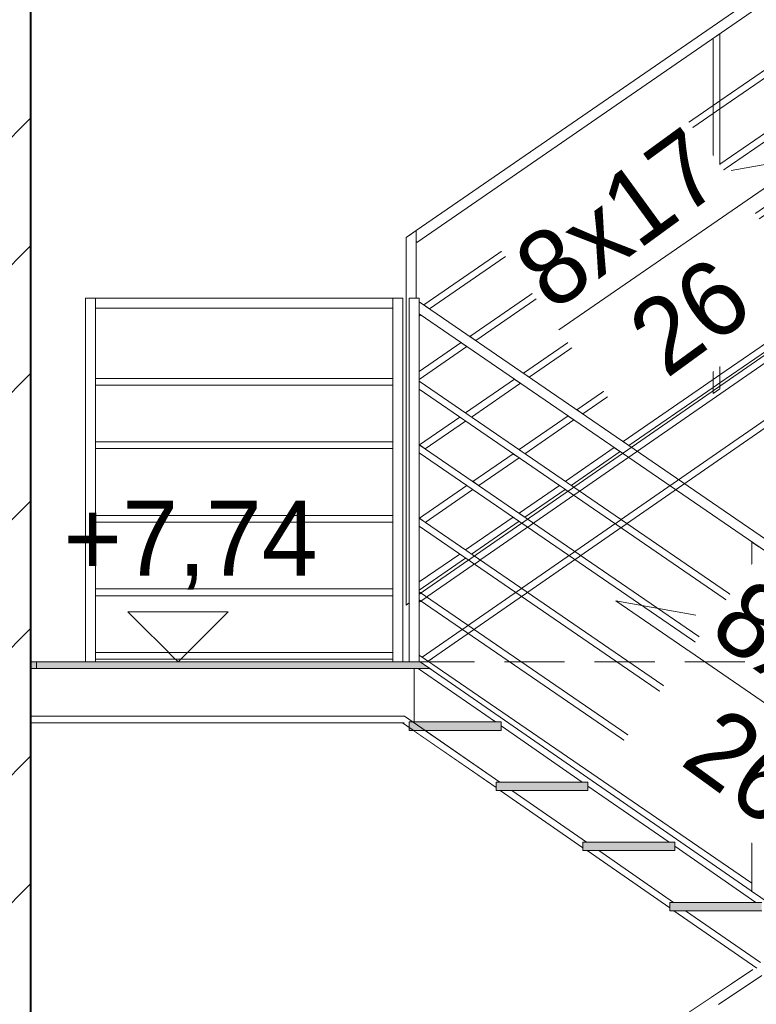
# Model space of a CAD drawing. Header units: millimetres. Extents: x 67877 to 166263, y -957 to 33454.
# Tile 62 of 98: x 79892 to 82097, y 13801 to 16748. Entities that reach past the tile are written whole.
import ezdxf

# ---------------------------------------------------------------- set-up
doc = ezdxf.new("R2010")
doc.units = ezdxf.units.MM
doc.linetypes.add('Przerywana gęsta', pattern=[135, 90, -45])
doc.linetypes.add('Wipeout_Contour', pattern=[1000, 0, -1000])
for name, color, linetype, lineweight in [('0_Nr_pióra__1', 7, 'Continuous', 13), ('0_Nr_pióra__103', 7, 'Continuous', 5), ('0_Nr_pióra__7', 7, 'Continuous', 20), ('inw_schody zewnętrzne_Nr_pióra__1', 7, 'Continuous', 13), ('inw_schody zewnętrzne_Nr_pióra__103', 7, 'Continuous', 5), ('inw_schody zewnętrzne_Nr_pióra__27', 7, 'Continuous', 40), ('inw_ściany zewnętrzne_Nr_pióra__61', 251, 'Continuous', 13)]:
    doc.layers.add(name, color=color, linetype=linetype, lineweight=lineweight)
doc.layers.add('inw_schody zewnętrzne', color=7, linetype='Continuous')
doc.styles.add('STYL_AUTOMATYCZNY_1', font='GOTHIC.TTF')
pattern_1 = [(45, (51469.33, 7089.58), (-190.9188, 190.9188), [])]

# ---------------------------------------------------------------- blocks, each defined once
blk = doc.blocks.new('Wymiary_56_4', base_point=(768627.9, 11963.1))
at = {"layer": '0_Nr_pióra__1', "linetype": 'Continuous'}
for p, q in [((768627.9, 11963.1), (768477.9, 12113.1)), ((768477.9, 12113.1), (768777.9, 12113.1)), ((768777.9, 12113.1), (768627.9, 11963.1))]:
    blk.add_line(p, q, dxfattribs=at)
at = {"layer": '0_Nr_pióra__1', "insert": (768284.8, 12179), "char_height": 225, "attachment_point": 7, "style": 'STYL_AUTOMATYCZNY_1'}
blk.add_mtext('\\A1;{\\pql;\\fCentury Gothic|b0|i0|c238|p34;+7,74}', dxfattribs=at)

msp = doc.modelspace()

# ---------------------------------------------------------------- linework, layer by layer
at = {"layer": '0_Nr_pióra__103', "linetype": 'Continuous'}
for p, q in [((81057.816, 14646.011), (81057.816, 14621.011)), ((80809.352, 14643.384), (81042.816, 14643.384))]:
    msp.add_line(p, q, dxfattribs=at)
at = {"layer": 'inw_schody zewnętrzne_Nr_pióra__103', "linetype": 'Continuous'}
msp.add_line((80088.784, 14826.011), (80088.784, 15914.063), dxfattribs=at)

# ---------------------------------------------------------------- wipeouts: each hides what was drawn before it
at = {"linetype": 'Wipeout_Contour', "ltscale": 20033669.77362396}
msp.add_wipeout([(81057.816, 17784.302), (81299.908, 17626.011), (81317.816, 17626.011), (81317.816, 17614.302), (81559.908, 17456.011), (81577.816, 17456.011), (81577.816, 17444.302), (81819.908, 17286.011), (81837.816, 17286.011), (81837.816, 17274.302), (82079.908, 17116.011), (82097.816, 17116.011), (82097.816, 17104.302), (82339.908, 16946.011), (82357.816, 16946.011), (82357.816, 16934.302), (82599.908, 16776.011), (82617.816, 16776.011), (82617.816, 16764.302), (82859.908, 16606.011), (82877.816, 16606.011), (82877.816, 16594.302), (83119.908, 16436.011), (83137.816, 16436.011), (83137.816, 16447.959), (81057.816, 17807.959)], dxfattribs=at)
at = {"linetype": 'Wipeout_Contour', "ltscale": 3075745.3016963}
msp.add_wipeout([(80118.784, 15884.063), (81008.756, 15884.063), (81008.756, 15914.063), (80118.784, 15914.063)], dxfattribs=at)
at = {"linetype": 'Wipeout_Contour', "ltscale": 2308384.256126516}
msp.add_wipeout([(81092.454, 15864.225), (81087.816, 15867.405), (81087.816, 15861.031)], dxfattribs=at)
at = {"linetype": 'Wipeout_Contour', "ltscale": 3075729.508721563}
msp.add_wipeout([(80118.784, 15654.063), (81008.756, 15654.063), (81008.756, 15674.063), (80118.784, 15674.063)], dxfattribs=at)
at = {"linetype": 'Wipeout_Contour', "ltscale": 3075716.95015672}
msp.add_wipeout([(80118.784, 15464.063), (81008.756, 15464.063), (81008.756, 15484.063), (80118.784, 15484.063)], dxfattribs=at)
at = {"linetype": 'Wipeout_Contour', "ltscale": 2308359.475749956}
msp.add_wipeout([(81087.816, 15451.031), (81088.269, 15451.343), (81087.816, 15451.654)], dxfattribs=at)
at = {"linetype": 'Wipeout_Contour', "ltscale": 3075702.643209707}
msp.add_wipeout([(80118.784, 15244.063), (81008.756, 15244.063), (81008.756, 15264.063), (80118.784, 15264.063)], dxfattribs=at)
at = {"linetype": 'Wipeout_Contour', "ltscale": 2308348.772386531}
msp.add_wipeout([(81087.816, 15231.031), (81088.269, 15231.343), (81087.816, 15231.654)], dxfattribs=at)
at = {"linetype": 'Wipeout_Contour', "ltscale": 3078048.401266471}
msp.add_wipeout([(81087.816, 15065.315), (81087.816, 15041.031), (81226.522, 15136.554), (81208.852, 15148.669)], dxfattribs=at)
at = {"linetype": 'Wipeout_Contour', "ltscale": 3075688.587977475}
msp.add_wipeout([(80118.784, 15024.063), (81008.756, 15024.063), (81008.756, 15044.063), (80118.784, 15044.063)], dxfattribs=at)
at = {"linetype": 'Wipeout_Contour', "ltscale": 4617319.140664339}
msp.add_wipeout([(81072.816, 14621.011), (81072.816, 14619.247), (81317.816, 14449.632), (81317.816, 14466.011), (81328.941, 14466.011), (81105.052, 14621.011)], dxfattribs=at)
at = {"linetype": 'Wipeout_Contour', "ltscale": 3073271.289818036}
msp.add_wipeout([(79949.128, 17776.011), (79924.544, 17776.011), (79924.544, 14826.011), (79949.128, 14826.011)], dxfattribs=at).dxf.layer = 'inw_schody zewnętrzne'
at = {"linetype": 'Wipeout_Contour', "ltscale": 3077886.758626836}
msp.add_wipeout([(81100.93, 14818.71), (81127.536, 14800.291), (81127.536, 14826.011), (81111.475, 14826.011)], dxfattribs=at).dxf.layer = 'inw_schody zewnętrzne'
at = {"linetype": 'Wipeout_Contour', "ltscale": 3073088.579793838}
msp.add_wipeout([(79924.545, 14806.011), (79924.544, 11946.011), (79949.128, 11946.011), (79949.128, 14806.011)], dxfattribs=at).dxf.layer = 'inw_schody zewnętrzne'

# ---------------------------------------------------------------- next in the draw order: linework, layer by layer
at = {"layer": '0_Nr_pióra__103', "linetype": 'Continuous'}
for p, q in [((80088.784, 15914.063), (80118.784, 15914.063)), ((81008.756, 15914.063), (80118.784, 15914.063)), ((80118.784, 15884.063), (80118.784, 15914.063)), ((80118.784, 15884.063), (80118.784, 15914.063)), ((81008.756, 15884.063), (81008.756, 15914.063)), ((81008.756, 15884.063), (80118.784, 15884.063)), ((81008.756, 15674.063), (80118.784, 15674.063)), ((81008.756, 15654.063), (80118.784, 15654.063)), ((81008.756, 15484.063), (80118.784, 15484.063)), ((81008.756, 15464.063), (80118.784, 15464.063)), ((81008.756, 15264.063), (80118.784, 15264.063)), ((81008.756, 15244.063), (80118.784, 15244.063)), ((81008.756, 15044.063), (80118.784, 15044.063)), ((81008.756, 15024.063), (80118.784, 15024.063))]:
    msp.add_line(p, q, dxfattribs=at)

# ---------------------------------------------------------------- next in the draw order: wipeouts: each hides what was drawn before it
at = {"linetype": 'Wipeout_Contour', "ltscale": 3080018.374883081}
msp.add_wipeout([(82159.057, 16860.907), (81063.208, 16106.226), (81080.223, 16081.518), (82186.19, 16843.167)], dxfattribs=at)
at = {"linetype": 'Wipeout_Contour', "ltscale": 3078093.517650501}
msp.add_wipeout([(81088.244, 15475.61), (81105.914, 15463.495), (81226.522, 15546.554), (81208.852, 15558.669)], dxfattribs=at)
at = {"linetype": 'Wipeout_Contour', "ltscale": 3078670.154819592}
msp.add_wipeout([(81368.934, 15258.913), (81226.497, 15160.821), (81244.167, 15148.706), (81386.604, 15246.798)], dxfattribs=at)
at = {"linetype": 'Wipeout_Contour', "ltscale": 3849177.718969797}
msp.add_wipeout([(81365.052, 14441.011), (81330.267, 14441.011), (81577.816, 14269.632), (81577.816, 14286.011), (81588.941, 14286.011)], dxfattribs=at)
at = {"linetype": 'Wipeout_Contour', "ltscale": 3073492.840579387}
msp.add_wipeout([(79949.128, 17776.011), (79949.128, 14826.011), (80035.337, 14826.011), (80035.337, 17776.011)], dxfattribs=at).dxf.layer = 'inw_schody zewnętrzne'
at = {"linetype": 'Wipeout_Contour', "ltscale": 2308431.345491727}
msp.add_wipeout([(81127.536, 14837.13), (81111.475, 14826.011), (81127.536, 14826.011)], dxfattribs=at).dxf.layer = 'inw_schody zewnętrzne'

# ---------------------------------------------------------------- next in the draw order: wipeouts: each hides what was drawn before it
at = {"linetype": 'Wipeout_Contour', "ltscale": 3083226.49481889}
msp.add_wipeout([(81988.012, 15660.971), (82877.816, 16273.754), (82877.816, 16298.038), (81988.012, 15685.255)], dxfattribs=at)
at = {"linetype": 'Wipeout_Contour', "ltscale": 3078123.319753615}
msp.add_wipeout([(81230.681, 15353.702), (81088.244, 15255.61), (81105.914, 15243.495), (81248.351, 15341.587)], dxfattribs=at)
at = {"linetype": 'Wipeout_Contour', "ltscale": 3079273.359829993}
msp.add_wipeout([(81507.186, 15354.124), (81386.579, 15271.064), (81404.249, 15258.949), (81524.856, 15342.009)], dxfattribs=at)
at = {"linetype": 'Wipeout_Contour', "ltscale": 3073166.396725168}
msp.add_wipeout([(79931.102, 14826.011), (79931.102, 14806.011), (79942.032, 14806.011), (79942.032, 14826.011)], dxfattribs=at)
at = {"linetype": 'Wipeout_Contour', "ltscale": 2308521.104591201}
msp.add_wipeout([(81072.816, 14646.011), (81315.599, 14646.011), (81072.816, 14814.092)], dxfattribs=at)
at = {"linetype": 'Wipeout_Contour', "ltscale": 3850464.261128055}
msp.add_wipeout([(81625.052, 14261.011), (81590.267, 14261.011), (81837.816, 14089.632), (81837.816, 14106.011), (81848.941, 14106.011)], dxfattribs=at)

# ---------------------------------------------------------------- next in the draw order: wipeouts: each hides what was drawn before it
at = {"linetype": 'Wipeout_Contour', "ltscale": 3083111.478986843}
msp.add_wipeout([(81988.012, 15850.971), (82823.586, 16426.408), (82805.498, 16438.234), (81988.012, 15875.255)], dxfattribs=at)
at = {"linetype": 'Wipeout_Contour', "ltscale": 3078726.575347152}
msp.add_wipeout([(81248.326, 15365.854), (81265.996, 15353.739), (81386.604, 15436.798), (81368.934, 15448.913)], dxfattribs=at)
at = {"linetype": 'Wipeout_Contour', "ltscale": 3079885.082307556}
msp.add_wipeout([(81671.452, 15467.249), (81524.831, 15366.275), (81542.501, 15354.16), (81689.122, 15455.134)], dxfattribs=at)
at = {"linetype": 'Wipeout_Contour', "ltscale": 3073131.426703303}
msp.add_wipeout([(79924.544, 14826.011), (79924.544, 14806.011), (79931.102, 14806.011), (79931.102, 14826.011)], dxfattribs=at)
at = {"linetype": 'Wipeout_Contour', "ltscale": 3848430.079791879}
msp.add_wipeout([(81105.052, 14621.011), (81328.941, 14466.011), (81575.599, 14466.011), (81332.816, 14634.092), (81332.816, 14621.011)], dxfattribs=at)
at = {"linetype": 'Wipeout_Contour', "ltscale": 3851751.022561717}
msp.add_wipeout([(81850.267, 14081.011), (82097.816, 13909.632), (82097.816, 13926.011), (82108.941, 13926.011), (81885.052, 14081.011)], dxfattribs=at)

# ---------------------------------------------------------------- next in the draw order: linework, layer by layer
at = {"layer": '0_Nr_pióra__1', "linetype": 'Continuous'}
msp.add_line((79942.032, 14826.011), (79942.032, 14806.011), dxfattribs=at)

# ---------------------------------------------------------------- next in the draw order: wipeouts: each hides what was drawn before it
at = {"linetype": 'Wipeout_Contour', "ltscale": 3082795.067056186}
msp.add_wipeout([(82641.627, 16545.381), (81988.012, 16095.255), (81988.012, 16070.971), (82659.715, 16533.554)], dxfattribs=at)
at = {"linetype": 'Wipeout_Contour', "ltscale": 3080816.938953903}
msp.add_wipeout([(81697.92, 15485.476), (81715.59, 15473.361), (81968.012, 15647.197), (81968.012, 15671.481)], dxfattribs=at)
at = {"linetype": 'Wipeout_Contour', "ltscale": 3079338.349072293}
msp.add_wipeout([(81533.2, 15562.038), (81386.578, 15461.064), (81404.248, 15448.949), (81550.87, 15549.923)], dxfattribs=at)
at = {"linetype": 'Wipeout_Contour', "ltscale": 3849716.360062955}
msp.add_wipeout([(81365.052, 14441.011), (81588.941, 14286.011), (81835.599, 14286.011), (81592.816, 14454.092), (81592.816, 14441.011)], dxfattribs=at)
at = {"linetype": 'Wipeout_Contour', "ltscale": 9207042.629248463}
msp.add_wipeout([(77866.301, 14826.011), (77866.301, 11946.011), (77975.263, 11946.011), (78748.957, 11946.011), (79293.148, 11946.011), (79699.793, 11946.011), (79924.544, 11946.011), (79924.544, 14826.011), (79699.793, 14826.011), (79293.148, 14826.011), (78748.957, 14826.011), (77975.263, 14826.011)], dxfattribs=at).dxf.layer = 'inw_schody zewnętrzne'

# ---------------------------------------------------------------- next in the draw order: hatches: boundary and pattern name
at = {"layer": 'inw_schody zewnętrzne_Nr_pióra__1', "linetype": 'Continuous'}
h = msp.add_hatch(dxfattribs=at)
h.set_pattern_fill('Bloczki_ceramiczne_0004', color=256, style=0, pattern_type=2)
h.set_pattern_definition(pattern_1)
h.paths.add_polyline_path([(77866.301, 14826.011), (77866.301, 11946.011), (77975.263, 11946.011), (78748.957, 11946.011), (79293.148, 11946.011), (79699.793, 11946.011), (79924.544, 11946.011), (79924.544, 14826.011), (79699.793, 14826.011), (79293.148, 14826.011), (78748.957, 14826.011), (77975.263, 14826.011)])

# ---------------------------------------------------------------- next in the draw order: linework, layer by layer
at = {"layer": '0_Nr_pióra__1', "linetype": 'Continuous'}
for p, q in [((79924.544, 14806.011), (79931.102, 14806.011)), ((79931.102, 14806.011), (79942.032, 14806.011))]:
    msp.add_line(p, q, dxfattribs=at)
at = {"layer": '0_Nr_pióra__103', "linetype": 'Continuous'}
for p, q in [((81043.847, 14663.384), (79924.544, 14663.384)), ((81037.951, 14643.384), (79924.544, 14643.384))]:
    msp.add_line(p, q, dxfattribs=at)

# ---------------------------------------------------------------- next in the draw order: wipeouts: each hides what was drawn before it
at = {"linetype": 'Wipeout_Contour', "ltscale": 3082478.815608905}
msp.add_wipeout([(81988.012, 16290.971), (82495.844, 16640.701), (82477.755, 16652.528), (81988.012, 16315.255)], dxfattribs=at)
at = {"linetype": 'Wipeout_Contour', "ltscale": 3080549.9709024}
msp.add_wipeout([(81559.667, 15580.266), (81577.337, 15568.151), (81968.012, 15837.197), (81968.012, 15861.481)], dxfattribs=at)
at = {"linetype": 'Wipeout_Contour', "ltscale": 3078705.350797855}
msp.add_wipeout([(81226.497, 15570.821), (81244.167, 15558.706), (81390.788, 15659.68), (81373.118, 15671.795)], dxfattribs=at)
at = {"linetype": 'Wipeout_Contour', "ltscale": 3851002.859964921}
msp.add_wipeout([(81852.816, 14261.011), (81625.052, 14261.011), (81848.941, 14106.011), (82095.599, 14106.011), (81852.816, 14274.092)], dxfattribs=at)

# ---------------------------------------------------------------- next in the draw order: wipeouts: each hides what was drawn before it
at = {"linetype": 'Wipeout_Contour', "ltscale": 5394396.401285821}
msp.add_wipeout([(81988.012, 16480.971), (82354.319, 16733.236), (82345.407, 16739.063), (82342.816, 16739.063), (82342.816, 16740.757), (82336.23, 16745.063), (81988.012, 16505.255)], dxfattribs=at)
at = {"linetype": 'Wipeout_Contour', "ltscale": 3080240.984156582}
msp.add_wipeout([(81399.585, 15690.022), (81417.255, 15677.907), (81968.012, 16057.197), (81968.012, 16081.481)], dxfattribs=at)
at = {"linetype": 'Wipeout_Contour', "ltscale": 3078097.960283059}
msp.add_wipeout([(81087.816, 15671.031), (81230.706, 15769.436), (81213.036, 15781.551), (81087.816, 15695.315)], dxfattribs=at)
at = {"linetype": 'Wipeout_Contour', "ltscale": 3852289.578869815}
msp.add_wipeout([(82112.816, 14081.011), (81885.052, 14081.011), (82108.941, 13926.011), (82355.599, 13926.011), (82112.816, 14094.092)], dxfattribs=at)
at = {"linetype": 'Wipeout_Contour', "ltscale": 9207591.95235214}
msp.add_wipeout([(77866.301, 17796.011), (77866.301, 14826.011), (77975.263, 14826.011), (78748.957, 14826.011), (79293.148, 14826.011), (79699.793, 14826.011), (79924.544, 14826.011), (79924.544, 17796.011), (79699.793, 17796.011), (79293.148, 17796.011), (78748.957, 17796.011), (77975.263, 17796.011)], dxfattribs=at).dxf.layer = 'inw_schody zewnętrzne'

# ---------------------------------------------------------------- next in the draw order: hatches: boundary and pattern name
at = {"layer": 'inw_schody zewnętrzne_Nr_pióra__1', "linetype": 'Continuous'}
h = msp.add_hatch(dxfattribs=at)
h.set_pattern_fill('Bloczki_ceramiczne_0004', color=256, style=0, pattern_type=2)
h.set_pattern_definition(pattern_1)
h.paths.add_polyline_path([(77866.301, 17796.011), (77866.301, 14826.011), (77975.263, 14826.011), (78748.957, 14826.011), (79293.148, 14826.011), (79699.793, 14826.011), (79924.544, 14826.011), (79924.544, 17796.011), (79699.793, 17796.011), (79293.148, 17796.011), (78748.957, 17796.011), (77975.263, 17796.011)])

# ---------------------------------------------------------------- next in the draw order: linework, layer by layer
at = {"layer": '0_Nr_pióra__1', "linetype": 'Continuous'}
for p, q in [((79924.544, 14826.011), (79931.102, 14826.011)), ((79931.102, 14826.011), (79942.032, 14826.011))]:
    msp.add_line(p, q, dxfattribs=at)
at = {"layer": 'inw_schody zewnętrzne_Nr_pióra__27', "linetype": 'Continuous'}
for p, q in [((79924.544, 17796.011), (79924.544, 14826.011)), ((79924.544, 14826.011), (79924.544, 11946.011))]:
    msp.add_line(p, q, dxfattribs=at)

# ---------------------------------------------------------------- next in the draw order: wipeouts: each hides what was drawn before it
at = {"linetype": 'Wipeout_Contour', "ltscale": 3079932.15037481}
msp.add_wipeout([(81968.012, 16301.481), (81239.504, 15799.778), (81257.174, 15787.663), (81968.012, 16277.197)], dxfattribs=at)
at = {"linetype": 'Wipeout_Contour', "ltscale": 7694309.763739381}
msp.add_wipeout([(81048.208, 16095.896), (81048.208, 14995.896), (81057.816, 15002.513), (81057.816, 15887.974), (81055.851, 15889.32), (81057.816, 15892.185), (81057.816, 15924.348), (81078.208, 15910.367), (81078.208, 16084.445), (81063.208, 16106.226)], dxfattribs=at)
at = {"linetype": 'Wipeout_Contour', "ltscale": 17718330.59416122}
msp.add_wipeout([(81072.816, 14838.174), (81072.816, 14814.092), (81315.599, 14646.011), (81332.816, 14646.011), (81332.816, 14634.092), (81575.599, 14466.011), (81592.816, 14466.011), (81592.816, 14454.092), (81835.599, 14286.011), (81852.816, 14286.011), (81852.816, 14274.092), (82095.599, 14106.011), (82112.816, 14106.011), (82112.816, 14094.092), (82355.599, 13926.011), (82372.816, 13926.011), (82372.816, 13914.092), (82615.599, 13746.011), (82632.816, 13746.011), (82632.816, 13734.092), (82875.599, 13566.011), (82892.816, 13566.011), (82892.816, 13578.174)], dxfattribs=at)

# ---------------------------------------------------------------- next in the draw order: hatches: boundary and pattern name
at = {"layer": '0_Nr_pióra__1', "linetype": 'Continuous'}
for points in [[(81119.273, 14806.011), (81090.384, 14826.011), (79924.544, 14826.011), (79924.544, 14806.011)], [(81332.816, 14621.011), (81332.816, 14646.011), (81057.816, 14646.011), (81057.816, 14621.011)], [(81592.816, 14441.011), (81592.816, 14466.011), (81317.816, 14466.011), (81317.816, 14441.011)], [(81852.816, 14261.011), (81852.816, 14286.011), (81577.816, 14286.011), (81577.816, 14261.011)], [(82112.816, 14081.011), (82112.816, 14106.011), (81837.816, 14106.011), (81837.816, 14081.011)]]:
    msp.add_hatch(color=256, dxfattribs=at).paths.add_polyline_path(points)

# ---------------------------------------------------------------- next in the draw order: linework, layer by layer
at = {"layer": '0_Nr_pióra__103', "linetype": 'Continuous'}
for p, q in [((81048.208, 16095.896), (81078.208, 16116.556)), ((81078.208, 16084.445), (81078.208, 16116.556)), ((81078.208, 16084.445), (81080.223, 16081.518)), ((81008.756, 15914.063), (81038.756, 15914.063)), ((81038.756, 14826.011), (81038.756, 15914.063)), ((81048.208, 14995.896), (81057.816, 15002.513)), ((81072.816, 14826.226), (81072.816, 14826.011)), ((81072.816, 14806.011), (81072.816, 14646.011)), ((81072.816, 14621.011), (81072.816, 14619.247)), ((81577.816, 14286.011), (81577.816, 14261.011)), ((81852.816, 14286.011), (81577.816, 14286.011)), ((81852.816, 14286.011), (81852.816, 14261.011)), ((81852.816, 14261.011), (81577.816, 14261.011)), ((81837.816, 14089.632), (81590.267, 14261.011)), ((81848.941, 14106.011), (81625.052, 14261.011)), ((81837.816, 14106.011), (81837.816, 14081.011)), ((82112.816, 14081.011), (81837.816, 14081.011)), ((82108.941, 13926.011), (81885.052, 14081.011))]:
    msp.add_line(p, q, dxfattribs=at)

# ---------------------------------------------------------------- next in the draw order: wipeouts: each hides what was drawn before it
at = {"linetype": 'Wipeout_Contour', "ltscale": 3079665.555538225}
msp.add_wipeout([(81101.251, 15894.567), (81118.921, 15882.452), (81968.012, 16467.197), (81968.012, 16491.481)], dxfattribs=at)
at = {"linetype": 'Wipeout_Contour', "ltscale": 2308287.963987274}
msp.add_wipeout([(81057.816, 15892.185), (81055.851, 15889.32), (81057.816, 15887.974)], dxfattribs=at)
at = {"linetype": 'Wipeout_Contour', "ltscale": 6931303.425471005}
msp.add_wipeout([(82112.845, 13887.279), (81079.855, 13194.866), (81080.184, 13194.866), (81963.141, 13786.711), (81963.141, 13786.894), (81983.137, 13800.299), (81983.576, 13800.446), (81983.576, 13800.408), (82113.008, 13887.166)], dxfattribs=at)

# ---------------------------------------------------------------- next in the draw order: linework, layer by layer
at = {"layer": '0_Nr_pióra__103', "linetype": 'Continuous'}
for p, q in [((81048.208, 14995.896), (81048.208, 16095.896)), ((81057.816, 15892.186), (81057.816, 15914.063)), ((81057.816, 15887.974), (81057.816, 15892.186)), ((81057.816, 14826.011), (81057.816, 15887.974))]:
    msp.add_line(p, q, dxfattribs=at)

# ---------------------------------------------------------------- next in the draw order: wipeouts: each hides what was drawn before it
at = {"linetype": 'Wipeout_Contour', "ltscale": 3081420.583268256}
msp.add_wipeout([(81968.012, 16692.913), (81968.012, 15629.339), (81988.012, 15643.113), (81988.012, 16706.687)], dxfattribs=at)
at = {"linetype": 'Wipeout_Contour', "ltscale": 3075676.651938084}
msp.add_wipeout([(80118.784, 14854.063), (80118.784, 14834.063), (81008.756, 14834.063), (81008.756, 14854.063)], dxfattribs=at)
at = {"linetype": 'Wipeout_Contour', "ltscale": 6160439.816327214}
msp.add_wipeout([(81077.988, 13197.651), (81079.855, 13194.866), (82112.845, 13887.279), (82110.267, 13889.063), (82097.816, 13889.063), (82097.816, 13897.684), (82086.341, 13905.628), (81077.988, 13229.73)], dxfattribs=at)

# ---------------------------------------------------------------- next in the draw order: linework, layer by layer
at = {"layer": '0_Nr_pióra__103', "linetype": 'Continuous'}
for p, q in [((81078.208, 16116.556), (82159.057, 16860.907)), ((81080.223, 16081.518), (82186.19, 16843.167)), ((81988.012, 16505.255), (82336.23, 16745.063)), ((81988.012, 16480.971), (82354.319, 16733.236)), ((81968.012, 16491.481), (81968.012, 16692.913)), ((81988.012, 16505.255), (81988.012, 16706.687)), ((81988.012, 16315.255), (82477.755, 16652.528)), ((81988.012, 16290.971), (82495.844, 16640.701)), ((81988.012, 16095.255), (82641.627, 16545.381)), ((81988.012, 16070.971), (82659.715, 16533.554)), ((81968.012, 16491.481), (81988.012, 16505.255)), ((81988.012, 16480.971), (81988.012, 16505.255)), ((81968.012, 16467.197), (81968.012, 16491.481)), ((81968.012, 16467.197), (81988.012, 16480.971)), ((81988.012, 16315.255), (81988.012, 16480.971)), ((81968.012, 16301.481), (81968.012, 16467.197)), ((81968.012, 16301.481), (81988.012, 16315.255)), ((81968.012, 16277.197), (81968.012, 16301.481)), ((81988.012, 16290.971), (81988.012, 16315.255)), ((81968.012, 16277.197), (81988.012, 16290.971)), ((81968.012, 16081.481), (81968.012, 16277.197)), ((81988.012, 16095.255), (81988.012, 16290.971)), ((81968.012, 16081.481), (81988.012, 16095.255)), ((81988.012, 16070.971), (81988.012, 16095.255)), ((81968.012, 16057.197), (81968.012, 16081.481)), ((81968.012, 16057.197), (81988.012, 16070.971)), ((80118.784, 14826.011), (80118.784, 15884.063)), ((81008.756, 14826.011), (81008.756, 15884.063)), ((81008.756, 14854.063), (80118.784, 14854.063)), ((81008.756, 14834.063), (80118.784, 14834.063)), ((82097.816, 13909.632), (81850.267, 14081.011)), ((81077.984, 13229.727), (82086.341, 13905.628)), ((81983.576, 13800.408), (82113.007, 13887.166))]:
    msp.add_line(p, q, dxfattribs=at)

# ---------------------------------------------------------------- next in the draw order: block references
at = {"linetype": 'Continuous'}
msp.add_blockref('Wymiary_56_4', (80365.885, 14826.011), dxfattribs=at)

# ---------------------------------------------------------------- next in the draw order: wipeouts: each hides what was drawn before it
at = {"linetype": 'Wipeout_Contour', "ltscale": 3081393.173666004}
msp.add_wipeout([(82892.816, 14666.226), (81087.816, 15903.779), (81087.816, 15867.405), (82875.851, 14641.483)], dxfattribs=at)

# ---------------------------------------------------------------- next in the draw order: linework, layer by layer
at = {"layer": '0_Nr_pióra__103', "linetype": 'Continuous'}
for p, q in [((81101.251, 15894.567), (81968.012, 16491.481)), ((81118.921, 15882.452), (81968.012, 16467.197)), ((81988.012, 15875.255), (82805.498, 16438.234)), ((81988.012, 15850.971), (82823.586, 16426.408)), ((81239.504, 15799.778), (81968.012, 16301.481)), ((81988.012, 15685.255), (82877.816, 16298.038)), ((81257.174, 15787.663), (81968.012, 16277.197)), ((81078.208, 15914.063), (81078.208, 16084.445)), ((81399.585, 15690.022), (81968.012, 16081.481)), ((81988.012, 15875.255), (81988.012, 16070.971)), ((81968.012, 15861.481), (81968.012, 16057.197)), ((81057.816, 15914.063), (81087.816, 15914.063)), ((81087.816, 15867.405), (81087.816, 15914.063)), ((81087.816, 15861.031), (81092.454, 15864.225)), ((81968.012, 15861.481), (81988.012, 15875.255)), ((81968.012, 15837.197), (81968.012, 15861.481)), ((81988.012, 15850.971), (81988.012, 15875.255)), ((81968.012, 15837.197), (81988.012, 15850.971)), ((81988.012, 15685.255), (81988.012, 15850.971)), ((81087.816, 15695.315), (81213.036, 15781.551))]:
    msp.add_line(p, q, dxfattribs=at)

# ---------------------------------------------------------------- next in the draw order: wipeouts: each hides what was drawn before it
at = {"linetype": 'Wipeout_Contour', "ltscale": 3079754.051000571}
msp.add_wipeout([(82083.509, 14353.231), (81087.816, 15035.904), (81087.816, 15011.654), (82083.509, 14328.982)], dxfattribs=at)

# ---------------------------------------------------------------- next in the draw order: linework, layer by layer
at = {"layer": '0_Nr_pióra__103', "linetype": 'Continuous'}
for p, q in [((81317.816, 14466.011), (81317.816, 14441.011)), ((81592.816, 14466.011), (81317.816, 14466.011)), ((81592.816, 14441.011), (81317.816, 14441.011)), ((81577.816, 14269.632), (81330.267, 14441.011)), ((81588.941, 14286.011), (81365.052, 14441.011)), ((81592.816, 14466.011), (81592.816, 14441.011)), ((81835.599, 14286.011), (81592.816, 14454.092))]:
    msp.add_line(p, q, dxfattribs=at)

# ---------------------------------------------------------------- next in the draw order: wipeouts: each hides what was drawn before it
at = {"linetype": 'Wipeout_Contour', "ltscale": 3079767.686026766}
msp.add_wipeout([(82083.509, 14573.231), (81087.816, 15255.904), (81087.816, 15231.654), (82083.509, 14548.982)], dxfattribs=at)

# ---------------------------------------------------------------- next in the draw order: linework, layer by layer
at = {"layer": '0_Nr_pióra__103', "linetype": 'Continuous'}
for p, q in [((81328.941, 14466.011), (81043.847, 14663.384)), ((81332.816, 14646.011), (81057.816, 14646.011)), ((81332.816, 14646.011), (81332.816, 14621.011)), ((81317.816, 14449.632), (81037.951, 14643.384)), ((81332.816, 14621.011), (81057.816, 14621.011)), ((81575.599, 14466.011), (81332.816, 14634.092))]:
    msp.add_line(p, q, dxfattribs=at)

# ---------------------------------------------------------------- next in the draw order: wipeouts: each hides what was drawn before it
at = {"linetype": 'Wipeout_Contour', "ltscale": 3079781.572503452}
msp.add_wipeout([(81087.816, 15475.904), (81087.816, 15451.654), (82083.509, 14768.982), (82083.509, 14793.231)], dxfattribs=at)

# ---------------------------------------------------------------- next in the draw order: linework, layer by layer
at = {"layer": '0_Nr_pióra__103', "linetype": 'Continuous'}
for p, q in [((81090.384, 14826.011), (79942.032, 14826.011)), ((81119.273, 14806.011), (79942.032, 14806.011)), ((81315.599, 14646.011), (81084.488, 14806.011))]:
    msp.add_line(p, q, dxfattribs=at)

# ---------------------------------------------------------------- next in the draw order: wipeouts: each hides what was drawn before it
at = {"linetype": 'Wipeout_Contour', "ltscale": 3079793.767647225}
msp.add_wipeout([(81087.816, 15665.904), (81087.816, 15641.654), (82083.509, 14958.982), (82083.509, 14983.231)], dxfattribs=at)

# ---------------------------------------------------------------- next in the draw order: linework, layer by layer
at = {"layer": '0_Nr_pióra__103', "linetype": 'Continuous'}
for p, q in [((81988.012, 15660.971), (82877.816, 16273.754)), ((81417.255, 15677.907), (81968.012, 16057.197)), ((81087.816, 14826.011), (81087.816, 15867.405)), ((81559.667, 15580.266), (81968.012, 15861.481)), ((81577.337, 15568.151), (81968.012, 15837.197)), ((81968.012, 15671.481), (81968.012, 15837.197)), ((81087.816, 15671.031), (81230.706, 15769.436)), ((81968.012, 15671.481), (81988.012, 15685.255)), ((81988.012, 15660.971), (81988.012, 15685.255)), ((81226.497, 15570.821), (81373.118, 15671.795)), ((81244.167, 15558.706), (81390.788, 15659.68)), ((81697.92, 15485.476), (81968.012, 15671.481)), ((81968.012, 15647.197), (81968.012, 15671.481)), ((81968.012, 15647.197), (81988.012, 15660.971)), ((81988.012, 15643.113), (81988.012, 15660.971)), ((81715.59, 15473.361), (81968.012, 15647.197)), ((81968.012, 15629.339), (81968.012, 15647.197)), ((81968.012, 15629.339), (81988.012, 15643.113)), ((81386.578, 15461.064), (81533.2, 15562.038)), ((81088.244, 15475.61), (81208.852, 15558.669)), ((81105.914, 15463.495), (81226.522, 15546.554)), ((81404.249, 15448.949), (81550.87, 15549.923)), ((81087.816, 15451.031), (81088.269, 15451.343)), ((81248.326, 15365.854), (81368.934, 15448.913)), ((81524.831, 15366.275), (81671.452, 15467.249)), ((81542.501, 15354.16), (81689.122, 15455.134)), ((81265.996, 15353.739), (81386.604, 15436.798)), ((81088.244, 15255.61), (81230.681, 15353.702)), ((81386.578, 15271.064), (81507.186, 15354.124)), ((81105.914, 15243.495), (81248.351, 15341.587)), ((81404.249, 15258.949), (81524.856, 15342.008)), ((81226.497, 15160.821), (81368.934, 15258.913)), ((81244.167, 15148.706), (81386.604, 15246.798)), ((81087.816, 15231.031), (81088.269, 15231.343)), ((81087.816, 15065.315), (81208.852, 15148.669)), ((81087.816, 15041.031), (81226.522, 15136.554))]:
    msp.add_line(p, q, dxfattribs=at)

# ---------------------------------------------------------------- next in the draw order: wipeouts: each hides what was drawn before it
at = {"linetype": 'Wipeout_Contour', "ltscale": 3081783.565153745}
msp.add_wipeout([(82083.509, 15184.733), (82083.509, 14127.255), (82103.509, 14113.409), (82103.509, 15171.02)], dxfattribs=at)

# ---------------------------------------------------------------- next in the draw order: linework, layer by layer
at = {"layer": '0_Nr_pióra__103', "linetype": 'Continuous'}
for p, q in [((81087.816, 15028.558), (82911.359, 16291.011)), ((81087.816, 15004.476), (82910.033, 16266.011)), ((81096.662, 14839.838), (82961.69, 16131.011)), ((81114.139, 14827.856), (82967.586, 16111.011)), ((83146.762, 14492.114), (81087.816, 15903.779)), ((83144.798, 14457.086), (81087.816, 15867.405)), ((82083.509, 14983.231), (81087.816, 15665.904)), ((82083.509, 14958.982), (81087.816, 15641.654)), ((82083.509, 14793.231), (81087.816, 15475.904)), ((82083.509, 14768.982), (81087.816, 15451.654)), ((82083.509, 14573.231), (81087.816, 15255.904)), ((82083.509, 14548.982), (81087.816, 15231.654)), ((82083.509, 14983.231), (82083.509, 15184.733)), ((82083.509, 14353.231), (81087.816, 15035.904)), ((82083.509, 14328.982), (81087.816, 15011.654)), ((82083.509, 14958.982), (82083.509, 14983.231)), ((82083.509, 14793.231), (82083.509, 14958.982)), ((82083.509, 14163.231), (81087.816, 14845.904)), ((83175.927, 13382.174), (81090.384, 14826.011)), ((82083.509, 14768.982), (82083.509, 14793.231)), ((82083.509, 14573.231), (82083.509, 14768.982)), ((82083.509, 14548.982), (82083.509, 14573.231)), ((82083.509, 14353.231), (82083.509, 14548.982)), ((82083.509, 14328.982), (82083.509, 14353.231)), ((82083.509, 14163.231), (82083.509, 14328.982)), ((82095.599, 14106.011), (81852.816, 14274.092)), ((82083.509, 14138.982), (82083.509, 14163.231)), ((82103.509, 14125.269), (82083.509, 14138.982)), ((82112.816, 14106.011), (81837.816, 14106.011))]:
    msp.add_line(p, q, dxfattribs=at)

# ---------------------------------------------------------------- next in the draw order: wipeouts: each hides what was drawn before it
at = {"linetype": 'Wipeout_Contour', "ltscale": 3080641.115916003}
msp.add_wipeout([(81297.235, 16106.154), (81846.628, 16506.469), (82274.535, 15919.208), (81725.142, 15518.893)], dxfattribs=at).dxf.layer = '0_Nr_pióra__7'
at = {"linetype": 'Wipeout_Contour', "ltscale": 3082113.429549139}
msp.add_wipeout([(82114.058, 15159.861), (82664.278, 14760.684), (82237.588, 14172.539), (81687.368, 14571.716)], dxfattribs=at).dxf.layer = '0_Nr_pióra__7'

# ---------------------------------------------------------------- next in the draw order: linework, layer by layer
at = {"layer": '0_Nr_pióra__1', "linetype": 'Continuous'}
for p, q in [((81506.059, 15819.973), (82260.919, 16339.824)), ((82260.919, 16339.824), (82021.413, 16296.362)), ((82465.543, 14467.561), (81676.59, 15008.487)), ((81676.59, 15008.487), (81916.185, 14965.521))]:
    msp.add_line(p, q, dxfattribs=at)
at = {"layer": 'inw_ściany zewnętrzne_Nr_pióra__61', "linetype": 'Przerywana gęsta', "ltscale": 2, "flags": 128}
msp.add_lwpolyline([(81072.816, 14826.226), (90410.826, 14826.226)], dxfattribs=at)

# ---------------------------------------------------------------- next in the draw order: texts
at = {"layer": '0_Nr_pióra__7', "linetype": 'Continuous', "char_height": 225, "attachment_point": 8, "line_spacing_factor": 0.963147, "style": 'STYL_AUTOMATYCZNY_1'}
for s, insert, rotation in [('\\A1;{\\pqc;\\fCentury Gothic|b0|i0|c238|p34;8x1\\fCentury Gothic|b0|i0|c238|p34;7\\P\\pqc;\\fCentury Gothic|b0|i0|c238|p34;26}', (81964.427, 15767.65), 36.078904), ('\\A1;{\\pqc;\\fCentury Gothic|b0|i0|c238|p34;8\\fCentury Gothic|b0|i0|c238|p34;x1\\fCentury Gothic|b0|i0|c238|p34;8\\P\\pqc;\\fCentury Gothic|b0|i0|c238|p34;26}', (81997.789, 14420.8), 324.039687)]:
    msp.add_mtext(s, dxfattribs=dict(at, insert=insert, rotation=rotation))

doc.saveas('drawing.dxf')
